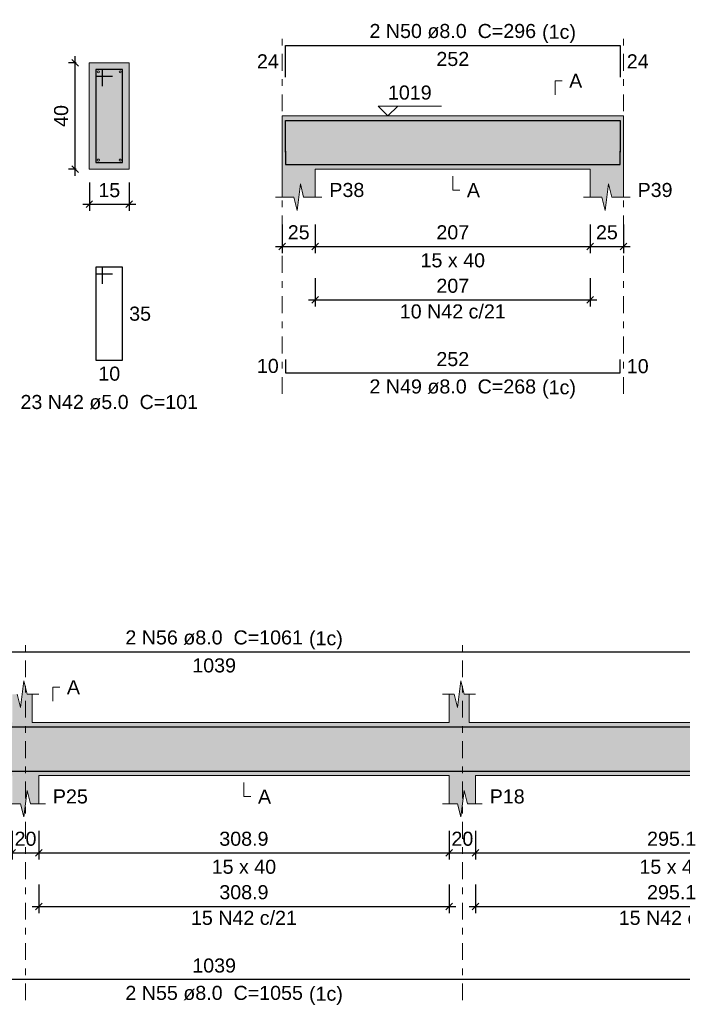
# Model space of a CAD drawing. Header units: millimetres. Extents: x 0 to 84.1, y 0 to 59.4.
# Tile 10 of 16: x 32.1 to 42.1, y 31.1 to 45.9. Entities that reach past the tile are written whole.
import ezdxf

# ---------------------------------------------------------------- set-up
doc = ezdxf.new("R2010")
doc.units = ezdxf.units.MM
doc.header["$MEASUREMENT"] = 0
doc.linetypes.add('DASHDOT', pattern=[2.54, 1.27, -0.635, 0, -0.635])
doc.linetypes.add('NULL', pattern=[0])
doc.layers.get('0').update_dxf_attribs({"lineweight": 18})
for name, color, linetype, lineweight in [('Descrição da armadura', 7, 'Continuous', 0), ('DT-Barras na forma', 2, 'Continuous', 30), ('DT-Barras no corte', 5, 'Continuous', 5), ('DT-Barras rebatidas', 2, 'Continuous', 30), ('DT-Cotas', 9, 'Continuous', 5), ('DT-Forma', 5, 'Continuous', 5), ('DT-Hachura forma vigas', 254, 'Continuous', 5), ('DT-Hachura seção vigas', 254, 'Continuous', 5), ('DT-Pontilhado', 9, 'DASHDOT', 5), ('DT-Textos', 7, 'Continuous', 5), ('Textos armaduras', 7, 'Continuous', 0)]:
    doc.layers.add(name, color=color, linetype=linetype, lineweight=lineweight)
doc.styles.add('Arial', font='txt')
doc.dimstyles.new('UM_25.000000', dxfattribs={"dimtxt": 0.18, "dimasz": 0.1, "dimexe": 0.1, "dimexo": 0.2, "dimgap": 0, "dimtad": 1, "dimtih": 1, "dimtoh": 1, "dimdec": 1, "dimlfac": 25, "dimzin": 0, "dimdsep": 46, "dimtxsty": 'Standard', "dimcen": 0.09, "dimdle": 0.1, "dimadec": 1, "dimazin": 2, "dimtfac": 1, "dimtdec": 4, "dimtofl": 0, "dimtmove": 0, "dimatfit": 3, "dimfxl": 1, "dimtolj": 1, "dimarcsym": 0})
doc.dimstyles.new('UM_50.000000', dxfattribs={"dimtxt": 0.18, "dimasz": 0.1, "dimexe": 0.1, "dimexo": 0.2, "dimgap": 0, "dimtad": 1, "dimtih": 1, "dimtoh": 1, "dimdec": 1, "dimlfac": 50, "dimzin": 0, "dimdsep": 46, "dimtxsty": 'Standard', "dimcen": 0.09, "dimdle": 0.1, "dimadec": 1, "dimazin": 2, "dimtfac": 1, "dimtdec": 4, "dimtofl": 0, "dimtmove": 0, "dimatfit": 3, "dimfxl": 1, "dimtolj": 1, "dimarcsym": 0})

# ---------------------------------------------------------------- blocks, each defined once
blk = doc.blocks.new('_Oblique')
at = {"color": 0, "linetype": 'ByBlock', "lineweight": -2}
blk.add_line((-0.5, -0.5), (0.5, 0.5), dxfattribs=at)
blk = doc.blocks.new('*D39')
at = {"layer": 'Defpoints', "color": 0}
for p in [(32.941, 45.236), (33.153, 45.236), (33.153, 43.636)]:
    blk.add_point(p, dxfattribs=at)
at = {"layer": 'DT-Cotas', "color": 0, "lineweight": -2}
for p, q in [((32.953, 45.236), (32.841, 45.236)), ((32.941, 43.536), (32.941, 45.336)), ((32.953, 43.636), (32.841, 43.636))]:
    blk.add_line(p, q, dxfattribs=at)
at = {"layer": 'DT-Cotas', "color": 0, "lineweight": -2, "xscale": 0.1, "yscale": 0.1, "zscale": 0.1}
for p, rotation in [((32.941, 45.236), 90), ((32.941, 43.636), 270)]:
    blk.add_blockref('_Oblique', p, dxfattribs=dict(at, rotation=rotation))
at = {"layer": 'DT-Cotas', "color": 7, "insert": (32.729, 44.436), "char_height": 0.2118, "attachment_point": 5, "rotation": 90, "style": 'Arial'}
blk.add_mtext('\\A1;40', dxfattribs=at)
blk = doc.blocks.new('*D40')
at = {"layer": 'Defpoints', "color": 0}
for p in [(33.153, 43.636), (33.753, 43.636), (33.753, 43.106)]:
    blk.add_point(p, dxfattribs=at)
at = {"layer": 'DT-Cotas', "color": 0, "lineweight": -2}
for p, q in [((33.153, 43.436), (33.153, 43.006)), ((33.753, 43.436), (33.753, 43.006)), ((33.053, 43.106), (33.853, 43.106))]:
    blk.add_line(p, q, dxfattribs=at)
at = {"layer": 'DT-Cotas', "color": 0, "lineweight": -2, "xscale": 0.1, "yscale": 0.1, "zscale": 0.1, "rotation": 180}
blk.add_blockref('_Oblique', (33.153, 43.106), dxfattribs=at)
at = {"layer": 'DT-Cotas', "color": 0, "lineweight": -2, "xscale": 0.1, "yscale": 0.1, "zscale": 0.1}
blk.add_blockref('_Oblique', (33.753, 43.106), dxfattribs=at)
at = {"layer": 'DT-Cotas', "color": 7, "insert": (33.453, 43.318), "char_height": 0.2118, "attachment_point": 5, "rotation": 0.0057, "style": 'Arial'}
blk.add_mtext('\\A1;15', dxfattribs=at)
blk = doc.blocks.new('*D42')
at = {"layer": 'Defpoints', "color": 0}
for p in [(36.055, 43), (36.555, 43), (36.555, 42.471)]:
    blk.add_point(p, dxfattribs=at)
at = {"layer": 'DT-Cotas', "color": 0, "lineweight": -2}
for p, q in [((36.055, 42.8), (36.055, 42.371)), ((36.555, 42.8), (36.555, 42.371)), ((35.955, 42.471), (36.655, 42.471))]:
    blk.add_line(p, q, dxfattribs=at)
at = {"layer": 'DT-Cotas', "color": 0, "lineweight": -2, "xscale": 0.1, "yscale": 0.1, "zscale": 0.1, "rotation": 180}
blk.add_blockref('_Oblique', (36.055, 42.471), dxfattribs=at)
at = {"layer": 'DT-Cotas', "color": 0, "lineweight": -2, "xscale": 0.1, "yscale": 0.1, "zscale": 0.1}
blk.add_blockref('_Oblique', (36.555, 42.471), dxfattribs=at)
at = {"layer": 'DT-Cotas', "color": 7, "insert": (36.305, 42.683), "char_height": 0.2118, "attachment_point": 5, "rotation": 0.0057, "style": 'Arial'}
blk.add_mtext('\\A1;25', dxfattribs=at)
blk = doc.blocks.new('*D43')
at = {"layer": 'Defpoints', "color": 0}
for p in [(36.555, 43), (40.695, 43), (40.695, 42.471)]:
    blk.add_point(p, dxfattribs=at)
at = {"layer": 'DT-Cotas', "color": 0, "lineweight": -2}
for p, q in [((36.555, 42.8), (36.555, 42.371)), ((40.695, 42.8), (40.695, 42.371)), ((36.455, 42.471), (40.795, 42.471))]:
    blk.add_line(p, q, dxfattribs=at)
at = {"layer": 'DT-Cotas', "color": 0, "lineweight": -2, "xscale": 0.1, "yscale": 0.1, "zscale": 0.1, "rotation": 180}
blk.add_blockref('_Oblique', (36.555, 42.471), dxfattribs=at)
at = {"layer": 'DT-Cotas', "color": 0, "lineweight": -2, "xscale": 0.1, "yscale": 0.1, "zscale": 0.1}
blk.add_blockref('_Oblique', (40.695, 42.471), dxfattribs=at)
at = {"layer": 'DT-Cotas', "color": 7, "insert": (38.625, 42.683), "char_height": 0.2118, "attachment_point": 5, "rotation": 0.0057, "style": 'Arial'}
blk.add_mtext('\\A1;207', dxfattribs=at)
blk = doc.blocks.new('*D44')
at = {"layer": 'Defpoints', "color": 0}
for p in [(40.695, 43), (41.195, 43), (41.195, 42.471)]:
    blk.add_point(p, dxfattribs=at)
at = {"layer": 'DT-Cotas', "color": 0, "lineweight": -2}
for p, q in [((40.695, 42.8), (40.695, 42.371)), ((41.195, 42.8), (41.195, 42.371)), ((40.595, 42.471), (41.295, 42.471))]:
    blk.add_line(p, q, dxfattribs=at)
at = {"layer": 'DT-Cotas', "color": 0, "lineweight": -2, "xscale": 0.1, "yscale": 0.1, "zscale": 0.1, "rotation": 180}
blk.add_blockref('_Oblique', (40.695, 42.471), dxfattribs=at)
at = {"layer": 'DT-Cotas', "color": 0, "lineweight": -2, "xscale": 0.1, "yscale": 0.1, "zscale": 0.1}
blk.add_blockref('_Oblique', (41.195, 42.471), dxfattribs=at)
at = {"layer": 'DT-Cotas', "color": 7, "insert": (40.945, 42.683), "char_height": 0.2118, "attachment_point": 5, "rotation": 0.0057, "style": 'Arial'}
blk.add_mtext('\\A1;25', dxfattribs=at)
blk = doc.blocks.new('*D47')
at = {"layer": 'Defpoints', "color": 0}
for p in [(36.555, 42.196), (40.695, 42.196), (40.695, 41.666)]:
    blk.add_point(p, dxfattribs=at)
at = {"layer": 'DT-Cotas', "color": 0, "lineweight": -2}
for p, q in [((36.555, 41.996), (36.555, 41.566)), ((40.695, 41.996), (40.695, 41.566)), ((36.455, 41.666), (40.795, 41.666))]:
    blk.add_line(p, q, dxfattribs=at)
at = {"layer": 'DT-Cotas', "color": 0, "lineweight": -2, "xscale": 0.1, "yscale": 0.1, "zscale": 0.1, "rotation": 180}
blk.add_blockref('_Oblique', (36.555, 41.666), dxfattribs=at)
at = {"layer": 'DT-Cotas', "color": 0, "lineweight": -2, "xscale": 0.1, "yscale": 0.1, "zscale": 0.1}
blk.add_blockref('_Oblique', (40.695, 41.666), dxfattribs=at)
at = {"layer": 'DT-Cotas', "color": 7, "insert": (38.625, 41.878), "char_height": 0.2118, "attachment_point": 5, "rotation": 0.0057, "style": 'Arial'}
blk.add_mtext('\\A1;207', dxfattribs=at)
blk = doc.blocks.new('*D71')
at = {"layer": 'Defpoints', "color": 0}
for p in [(31.992, 33.87), (32.392, 33.87), (32.392, 33.34)]:
    blk.add_point(p, dxfattribs=at)
at = {"layer": 'DT-Cotas', "color": 0, "lineweight": -2}
for p, q in [((31.992, 33.67), (31.992, 33.24)), ((32.392, 33.67), (32.392, 33.24)), ((31.892, 33.34), (32.492, 33.34))]:
    blk.add_line(p, q, dxfattribs=at)
at = {"layer": 'DT-Cotas', "color": 0, "lineweight": -2, "xscale": 0.1, "yscale": 0.1, "zscale": 0.1, "rotation": 180}
blk.add_blockref('_Oblique', (31.992, 33.34), dxfattribs=at)
at = {"layer": 'DT-Cotas', "color": 0, "lineweight": -2, "xscale": 0.1, "yscale": 0.1, "zscale": 0.1}
blk.add_blockref('_Oblique', (32.392, 33.34), dxfattribs=at)
at = {"layer": 'DT-Cotas', "color": 7, "insert": (32.192, 33.552), "char_height": 0.2118, "attachment_point": 5, "rotation": 0.0057, "style": 'Arial'}
blk.add_mtext('\\A1;20', dxfattribs=at)
blk = doc.blocks.new('*D72')
at = {"layer": 'Defpoints', "color": 0}
for p in [(32.392, 33.87), (38.569, 33.87), (38.569, 33.34)]:
    blk.add_point(p, dxfattribs=at)
at = {"layer": 'DT-Cotas', "color": 0, "lineweight": -2}
for p, q in [((32.392, 33.67), (32.392, 33.24)), ((38.569, 33.67), (38.569, 33.24)), ((32.292, 33.34), (38.669, 33.34))]:
    blk.add_line(p, q, dxfattribs=at)
at = {"layer": 'DT-Cotas', "color": 0, "lineweight": -2, "xscale": 0.1, "yscale": 0.1, "zscale": 0.1, "rotation": 180}
blk.add_blockref('_Oblique', (32.392, 33.34), dxfattribs=at)
at = {"layer": 'DT-Cotas', "color": 0, "lineweight": -2, "xscale": 0.1, "yscale": 0.1, "zscale": 0.1}
blk.add_blockref('_Oblique', (38.569, 33.34), dxfattribs=at)
at = {"layer": 'DT-Cotas', "color": 7, "insert": (35.48, 33.552), "char_height": 0.2118, "attachment_point": 5, "rotation": 0.0057, "style": 'Arial'}
blk.add_mtext('\\A1;308.9', dxfattribs=at)
blk = doc.blocks.new('*D73')
at = {"layer": 'Defpoints', "color": 0}
for p in [(38.569, 33.87), (38.969, 33.87), (38.969, 33.34)]:
    blk.add_point(p, dxfattribs=at)
at = {"layer": 'DT-Cotas', "color": 0, "lineweight": -2}
for p, q in [((38.569, 33.67), (38.569, 33.24)), ((38.969, 33.67), (38.969, 33.24)), ((38.469, 33.34), (39.069, 33.34))]:
    blk.add_line(p, q, dxfattribs=at)
at = {"layer": 'DT-Cotas', "color": 0, "lineweight": -2, "xscale": 0.1, "yscale": 0.1, "zscale": 0.1, "rotation": 180}
blk.add_blockref('_Oblique', (38.569, 33.34), dxfattribs=at)
at = {"layer": 'DT-Cotas', "color": 0, "lineweight": -2, "xscale": 0.1, "yscale": 0.1, "zscale": 0.1}
blk.add_blockref('_Oblique', (38.969, 33.34), dxfattribs=at)
at = {"layer": 'DT-Cotas', "color": 7, "insert": (38.769, 33.552), "char_height": 0.2118, "attachment_point": 5, "rotation": 0.0057, "style": 'Arial'}
blk.add_mtext('\\A1;20', dxfattribs=at)
blk = doc.blocks.new('*D74')
at = {"layer": 'Defpoints', "color": 0}
for p in [(38.969, 33.87), (44.872, 33.87), (44.872, 33.34)]:
    blk.add_point(p, dxfattribs=at)
at = {"layer": 'DT-Cotas', "color": 0, "lineweight": -2}
for p, q in [((38.969, 33.67), (38.969, 33.24)), ((44.872, 33.67), (44.872, 33.24)), ((38.869, 33.34), (44.972, 33.34))]:
    blk.add_line(p, q, dxfattribs=at)
at = {"layer": 'DT-Cotas', "color": 0, "lineweight": -2, "xscale": 0.1, "yscale": 0.1, "zscale": 0.1, "rotation": 180}
blk.add_blockref('_Oblique', (38.969, 33.34), dxfattribs=at)
at = {"layer": 'DT-Cotas', "color": 0, "lineweight": -2, "xscale": 0.1, "yscale": 0.1, "zscale": 0.1}
blk.add_blockref('_Oblique', (44.872, 33.34), dxfattribs=at)
at = {"layer": 'DT-Cotas', "color": 7, "insert": (41.92, 33.552), "char_height": 0.2118, "attachment_point": 5, "rotation": 0.0057, "style": 'Arial'}
blk.add_mtext('\\A1;295.1', dxfattribs=at)
blk = doc.blocks.new('*D79')
at = {"layer": 'Defpoints', "color": 0}
for p in [(32.392, 33.065), (38.569, 33.065), (38.569, 32.535)]:
    blk.add_point(p, dxfattribs=at)
at = {"layer": 'DT-Cotas', "color": 0, "lineweight": -2}
for p, q in [((32.392, 32.865), (32.392, 32.435)), ((38.569, 32.865), (38.569, 32.435)), ((32.292, 32.535), (38.669, 32.535))]:
    blk.add_line(p, q, dxfattribs=at)
at = {"layer": 'DT-Cotas', "color": 0, "lineweight": -2, "xscale": 0.1, "yscale": 0.1, "zscale": 0.1, "rotation": 180}
blk.add_blockref('_Oblique', (32.392, 32.535), dxfattribs=at)
at = {"layer": 'DT-Cotas', "color": 0, "lineweight": -2, "xscale": 0.1, "yscale": 0.1, "zscale": 0.1}
blk.add_blockref('_Oblique', (38.569, 32.535), dxfattribs=at)
at = {"layer": 'DT-Cotas', "color": 7, "insert": (35.48, 32.747), "char_height": 0.2118, "attachment_point": 5, "rotation": 0.0057, "style": 'Arial'}
blk.add_mtext('\\A1;308.9', dxfattribs=at)
blk = doc.blocks.new('*D80')
at = {"layer": 'Defpoints', "color": 0}
for p in [(38.969, 33.065), (44.872, 33.065), (44.872, 32.535)]:
    blk.add_point(p, dxfattribs=at)
at = {"layer": 'DT-Cotas', "color": 0, "lineweight": -2}
for p, q in [((38.969, 32.865), (38.969, 32.435)), ((44.872, 32.865), (44.872, 32.435)), ((38.869, 32.535), (44.972, 32.535))]:
    blk.add_line(p, q, dxfattribs=at)
at = {"layer": 'DT-Cotas', "color": 0, "lineweight": -2, "xscale": 0.1, "yscale": 0.1, "zscale": 0.1, "rotation": 180}
blk.add_blockref('_Oblique', (38.969, 32.535), dxfattribs=at)
at = {"layer": 'DT-Cotas', "color": 0, "lineweight": -2, "xscale": 0.1, "yscale": 0.1, "zscale": 0.1}
blk.add_blockref('_Oblique', (44.872, 32.535), dxfattribs=at)
at = {"layer": 'DT-Cotas', "color": 7, "insert": (41.92, 32.747), "char_height": 0.2118, "attachment_point": 5, "rotation": 0.0057, "style": 'Arial'}
blk.add_mtext('\\A1;295.1', dxfattribs=at)

msp = doc.modelspace()

# ---------------------------------------------------------------- hatches: boundary and pattern name
at = {"layer": 'DT-Hachura forma vigas', "linetype": 'Continuous'}
for points in [[(41.1947, 43.2122), (41.1947, 43.6358), (41.1947, 44.4358), (40.6947, 44.4358), (36.5547, 44.4358), (36.0547, 44.4358), (36.0547, 43.6358), (36.0547, 43.2122), (36.2297, 43.2122), (36.2797, 43.0122), (36.3297, 43.4122), (36.3797, 43.2122), (36.5547, 43.2122), (36.5547, 43.6358), (40.6947, 43.6358), (40.6947, 43.2122), (40.8697, 43.2122), (40.9197, 43.0122), (40.9697, 43.4122), (41.0197, 43.2122), (41.1947, 43.2122)], [(45.4719, 34.0814), (45.4719, 34.505), (45.4719, 35.305), (45.4719, 35.7286), (45.2469, 35.7286), (45.1969, 35.9286), (45.1469, 35.5286), (45.0969, 35.7286), (44.8719, 35.7286), (44.8719, 35.305), (38.8691, 35.305), (38.8691, 35.7286), (38.7941, 35.7286), (38.7441, 35.9286), (38.6941, 35.5286), (38.6441, 35.7286), (38.5691, 35.7286), (38.5691, 35.305), (32.2919, 35.305), (32.2919, 35.7286), (32.2169, 35.7286), (32.1669, 35.9286), (32.1169, 35.5286), (32.0669, 35.7286), (31.9919, 35.7286), (31.9919, 35.305), (24.8919, 35.305), (24.8919, 35.7286), (24.8169, 35.7286), (24.7669, 35.9286), (24.7169, 35.5286), (24.6669, 35.7286), (24.5919, 35.7286), (24.5919, 35.305), (24.5919, 34.505), (24.5919, 34.0814), (24.7169, 34.0814), (24.7669, 33.8814), (24.8169, 34.2814), (24.8669, 34.0814), (24.9919, 34.0814), (24.9919, 34.505), (31.9919, 34.505), (31.9919, 34.0814), (32.1169, 34.0814), (32.1669, 33.8814), (32.2169, 34.2814), (32.2669, 34.0814), (32.3919, 34.0814), (32.3919, 34.505), (38.5691, 34.505), (38.5691, 34.0814), (38.6941, 34.0814), (38.7441, 33.8814), (38.7941, 34.2814), (38.8441, 34.0814), (38.9691, 34.0814), (38.9691, 34.505), (44.8719, 34.505), (44.8719, 34.0814), (45.0969, 34.0814), (45.1469, 33.8814), (45.1969, 34.2814), (45.2469, 34.0814), (45.4719, 34.0814)]]:
    msp.add_hatch(color=254, dxfattribs=at).paths.add_polyline_path(points)
at = {"layer": 'DT-Hachura seção vigas', "linetype": 'Continuous'}
msp.add_hatch(color=254, dxfattribs=at).paths.add_polyline_path([(33.1526, 43.6358), (33.1526, 43.6358), (33.7526, 43.6358), (33.7526, 45.2358), (33.1526, 45.2358), (33.1526, 43.6358)])

# ---------------------------------------------------------------- linework, layer by layer
at = {"layer": 'DT-Barras na forma'}
for p, q in [((33.3526, 45.1358), (33.2526, 45.1358)), ((33.2526, 45.1358), (33.2526, 43.7358)), ((33.6526, 45.1358), (33.2526, 45.1358)), ((33.2526, 45.1358), (33.2526, 45.0358)), ((33.3526, 44.8858), (33.3526, 45.1358)), ((33.6526, 43.7358), (33.6526, 45.1358)), ((33.2526, 45.0358), (33.5026, 45.0358)), ((33.2526, 43.7358), (33.6526, 43.7358))]:
    msp.add_line(p, q, dxfattribs=at)
for points in [[(36.1047, 43.89), (36.1047, 44.3678), (41.1447, 44.3678), (41.1447, 43.89)], [(36.1047, 43.9038), (36.1047, 43.7038), (41.1447, 43.7038), (41.1447, 43.9038)], [(24.6419, 34.7592), (24.6419, 35.237), (45.4219, 35.237)], [(24.6419, 34.773), (24.6419, 34.573), (45.4219, 34.573), (45.4219, 34.773)]]:
    msp.add_lwpolyline(points, dxfattribs=at)
at = {"layer": 'DT-Barras no corte'}
for centre in [(33.2886, 45.0998), (33.6166, 45.0998), (33.2886, 43.7718), (33.6166, 43.7718)]:
    msp.add_circle(centre, 0.016, dxfattribs=at)
at = {"layer": 'DT-Barras rebatidas'}
for points in [[(36.1047, 45.0196), (36.1047, 45.4974), (41.1447, 45.4974), (41.1447, 45.0196)], [(33.3526, 41.9091), (33.3526, 42.1591), (33.2526, 42.1591), (33.2526, 40.7591), (33.6526, 40.7591), (33.6526, 42.1591), (33.2526, 42.1591), (33.2526, 42.0591), (33.5026, 42.0591)], [(36.1047, 40.7691), (36.1047, 40.5691), (41.1447, 40.5691), (41.1447, 40.7691)], [(24.6419, 35.8888), (24.6419, 36.3666), (45.4219, 36.3666)], [(24.6419, 31.6384), (24.6419, 31.4384), (45.4219, 31.4384), (45.4219, 31.6384)]]:
    msp.add_lwpolyline(points, dxfattribs=at)
at = {"layer": 'DT-Forma'}
for p, q in [((33.7526, 45.2358), (33.1526, 45.2358)), ((33.1526, 45.2358), (33.1526, 43.6358)), ((33.7526, 43.6358), (33.7526, 45.2358)), ((36.0547, 44.4358), (36.5547, 44.4358)), ((36.5547, 44.4358), (40.6947, 44.4358)), ((40.6947, 44.4358), (41.1947, 44.4358)), ((33.1526, 43.6358), (33.7526, 43.6358)), ((36.0547, 43.6358), (36.0547, 43.2122)), ((36.5547, 43.2122), (36.5547, 43.6358)), ((36.5547, 43.6358), (40.6947, 43.6358)), ((40.6947, 43.6358), (40.6947, 43.2122)), ((41.1947, 43.2122), (41.1947, 43.6358)), ((36.2797, 43.0122), (36.3297, 43.4122)), ((36.3297, 43.4122), (36.3797, 43.2122)), ((40.9197, 43.0122), (40.9697, 43.4122)), ((40.9697, 43.4122), (41.0197, 43.2122)), ((35.9547, 43.2122), (36.2297, 43.2122)), ((36.2297, 43.2122), (36.2797, 43.0122)), ((36.3797, 43.2122), (36.6547, 43.2122)), ((40.5947, 43.2122), (40.8697, 43.2122)), ((40.8697, 43.2122), (40.9197, 43.0122)), ((41.0197, 43.2122), (41.2947, 43.2122)), ((32.1169, 35.5286), (32.1669, 35.9286)), ((32.1669, 35.9286), (32.2169, 35.7286)), ((38.6941, 35.5286), (38.7441, 35.9286)), ((38.7441, 35.9286), (38.7941, 35.7286)), ((32.0669, 35.7286), (32.1169, 35.5286)), ((32.2169, 35.7286), (32.3919, 35.7286)), ((32.2919, 35.7286), (32.2919, 35.305)), ((38.4691, 35.7286), (38.6441, 35.7286)), ((38.5691, 35.305), (38.5691, 35.7286)), ((38.6441, 35.7286), (38.6941, 35.5286)), ((38.7941, 35.7286), (38.9691, 35.7286)), ((38.8691, 35.7286), (38.8691, 35.305)), ((32.2919, 35.305), (38.5691, 35.305)), ((38.8691, 35.305), (44.8719, 35.305)), ((32.3919, 34.0814), (32.3919, 34.505)), ((32.3919, 34.505), (38.5691, 34.505)), ((38.5691, 34.505), (38.5691, 34.0814)), ((38.9691, 34.0814), (38.9691, 34.505)), ((38.9691, 34.505), (44.8719, 34.505)), ((32.1669, 33.8814), (32.2169, 34.2814)), ((32.2169, 34.2814), (32.2669, 34.0814)), ((38.7441, 33.8814), (38.7941, 34.2814)), ((38.7941, 34.2814), (38.8441, 34.0814)), ((31.8919, 34.0814), (32.1169, 34.0814)), ((32.1169, 34.0814), (32.1669, 33.8814)), ((32.2669, 34.0814), (32.4919, 34.0814)), ((38.4691, 34.0814), (38.6941, 34.0814)), ((38.6941, 34.0814), (38.7441, 33.8814)), ((38.8441, 34.0814), (39.0691, 34.0814))]:
    msp.add_line(p, q, dxfattribs=at)
at = {"layer": 'DT-Forma', "linetype": 'Continuous'}
for p, q in [((36.0547, 43.6358), (36.0547, 44.4358)), ((41.1947, 44.4358), (41.1947, 43.6358))]:
    msp.add_line(p, q, dxfattribs=at)
at = {"layer": 'DT-Pontilhado', "ltscale": 0.2}
for p, q in [((36.0547, 40.2514), (36.0547, 45.7092)), ((41.1947, 40.2514), (41.1947, 45.7092)), ((32.1919, 31.1207), (32.1919, 36.5784)), ((38.7691, 31.1207), (38.7691, 36.5784))]:
    msp.add_line(p, q, dxfattribs=at)
at = {"layer": 'DT-Textos'}
for points in [[(40.1652, 44.7535), (40.1652, 44.9653), (40.2711, 44.9653)], [(37.7967, 44.584), (37.6484, 44.4358), (37.5001, 44.584), (38.4532, 44.584)], [(38.6247, 43.5299), (38.6247, 43.3181), (38.7306, 43.3181)], [(32.6037, 35.6227), (32.6037, 35.8345), (32.7096, 35.8345)], [(35.4805, 34.3991), (35.4805, 34.1873), (35.5864, 34.1873)]]:
    msp.add_lwpolyline(points, dxfattribs=at)

# ---------------------------------------------------------------- texts
at = {"layer": 'Descrição da armadura', "linetype": 'NULL', "char_height": 0.2118, "attachment_point": 8, "line_spacing_factor": 0.9, "style": 'Arial'}
for s, insert, width in [('2 N50 ø8.0  C=296', (38.6248, 45.6037), 4.916973), ('10 N42 c/21', (38.6247, 41.3843), 3.127695), ('2 N49 ø8.0  C=268', (38.6248, 40.2517), 4.916973), ('23 N42 ø5.0  C=101', (33.4526, 40.0177), 5.239541), ('2 N56 ø8.0  C=1061', (35.032, 36.4729), 5.239541), ('15 N42 c/21', (35.4805, 32.2536), 3.127695), ('15 N42 c/21', (41.9205, 32.2536), 3.127695), ('2 N55 ø8.0  C=1055', (35.032, 31.1209), 5.239541)]:
    msp.add_mtext(s, dxfattribs=dict(at, insert=insert, width=width))
at = {"layer": 'DT-Textos', "linetype": 'NULL', "char_height": 0.2118, "line_spacing_factor": 0.798, "style": 'Arial'}
for s, insert, width, attachment_point in [('(1c)', (39.9698, 45.5338), 0.998857, 7), ('A', (40.3768, 44.8597), 0.386855, 7), ('1019', (37.6488, 44.6797), 1.290273, 7), ('P38', (36.7668, 43.2127), 1.031992, 7), ('A', (38.8368, 43.2127), 0.386855, 7), ('P39', (41.4068, 43.2127), 1.031992, 7), ('15 x 40', (38.6248, 42.1537), 1.902559, 8), ('(1c)', (39.9698, 40.1818), 0.998857, 7), ('(1c)', (36.46, 36.403), 0.998857, 7), ('A', (32.815, 35.7289), 0.386855, 7), ('P25', (32.604, 34.0819), 1.031992, 7), ('A', (35.692, 34.0819), 0.386855, 7), ('P18', (39.181, 34.0819), 1.031992, 7), ('15 x 40', (35.48, 33.0229), 1.902559, 8), ('15 x 40', (41.92, 33.0229), 1.902559, 8), ('(1c)', (36.46, 31.051), 0.998857, 7)]:
    msp.add_mtext(s, dxfattribs=dict(at, insert=insert, width=width, attachment_point=attachment_point))
at = {"layer": 'Textos armaduras', "linetype": 'NULL', "char_height": 0.2118, "line_spacing_factor": 0.9, "style": 'Arial'}
for s, insert, width, attachment_point in [('24', (36.0047, 45.1526), 1.045137, 9), ('252', (38.6247, 45.4001), 1.367705, 2), ('24', (41.2447, 45.3644), 1.045137, 1), ('35', (33.7526, 41.565), 1.045137, 1), ('252', (38.6247, 40.6664), 1.367705, 8), ('10', (36.0047, 40.5632), 1.045137, 9), ('10', (41.2447, 40.775), 1.045137, 1), ('10', (33.4526, 40.6618), 1.045137, 2), ('1039', (35.0319, 36.2693), 1.690273, 2), ('1039', (35.0319, 31.5357), 1.690273, 8)]:
    msp.add_mtext(s, dxfattribs=dict(at, insert=insert, width=width, attachment_point=attachment_point))

# ---------------------------------------------------------------- dimensions: what is measured, and where the dimension line sits
at = {"layer": 'DT-Cotas'}
dim = msp.add_linear_dim(base=(32.9408, 45.2358), p1=(33.1526, 43.6358), p2=(33.1526, 45.2358), angle=90, dimstyle='UM_25.000000', override={"dimtxt": 0.2118, "dimasz": 0.1, "dimexe": 0.1, "dimexo": 0.2, "dimtad": 1, "dimtih": 0, "dimtoh": 0, "dimdec": 1, "dimlfac": 25, "dimzin": 8, "dimtxsty": 'Arial', "dimblk": 'Oblique', "dimblk1": 'Oblique', "dimblk2": 'Oblique', "dimsah": 1, "dimdle": 0.1, "dimse1": 0, "dimse2": 0, "dimclrt": 7, "dimadec": 1, "dimazin": 3, "dimtmove": 2, "dimldrblk": 'Oblique'}, dxfattribs=at)
dim.commit()
dim.dimension.update_dxf_attribs({"geometry": '*D39', "text_midpoint": (32.729, 44.4358), "dimtype": 160, "text_rotation": 90})
for base, p1, p2, dimstyle, override, picture, middle in [((33.7526, 43.1063), (33.1526, 43.6358), (33.7526, 43.6358), 'UM_25.000000', {"dimtxt": 0.2118, "dimasz": 0.1, "dimexe": 0.1, "dimexo": 0.2, "dimtad": 1, "dimtih": 0, "dimtoh": 0, "dimdec": 1, "dimlfac": 25, "dimzin": 8, "dimtxsty": 'Arial', "dimblk": 'Oblique', "dimblk1": 'Oblique', "dimblk2": 'Oblique', "dimsah": 1, "dimdle": 0.1, "dimse1": 0, "dimse2": 0, "dimclrt": 7, "dimadec": 1, "dimazin": 3, "dimtmove": 2, "dimldrblk": 'Oblique'}, '*D40', (33.4526, 43.3181)), ((36.5547, 42.4709), (36.0547, 43.0004), (36.5547, 43.0004), 'UM_50.000000', {"dimtxt": 0.2118, "dimasz": 0.1, "dimexe": 0.1, "dimexo": 0.2, "dimtad": 1, "dimtih": 0, "dimtoh": 0, "dimdec": 1, "dimlfac": 50, "dimzin": 8, "dimtxsty": 'Arial', "dimblk": 'Oblique', "dimblk1": 'Oblique', "dimblk2": 'Oblique', "dimsah": 1, "dimdle": 0.1, "dimse1": 0, "dimse2": 0, "dimclrt": 7, "dimadec": 1, "dimazin": 3, "dimtmove": 2, "dimldrblk": 'Oblique'}, '*D42', (36.3047, 42.6827)), ((40.6947, 42.4709), (36.5547, 43.0004), (40.6947, 43.0004), 'UM_50.000000', {"dimtxt": 0.2118, "dimasz": 0.1, "dimexe": 0.1, "dimexo": 0.2, "dimtad": 1, "dimtih": 0, "dimtoh": 0, "dimdec": 1, "dimlfac": 50, "dimzin": 8, "dimtxsty": 'Arial', "dimblk": 'Oblique', "dimblk1": 'Oblique', "dimblk2": 'Oblique', "dimsah": 1, "dimdle": 0.1, "dimse1": 0, "dimse2": 0, "dimclrt": 7, "dimadec": 1, "dimazin": 3, "dimtmove": 2, "dimldrblk": 'Oblique'}, '*D43', (38.6247, 42.6827)), ((41.1947, 42.4709), (40.6947, 43.0004), (41.1947, 43.0004), 'UM_50.000000', {"dimtxt": 0.2118, "dimasz": 0.1, "dimexe": 0.1, "dimexo": 0.2, "dimtad": 1, "dimtih": 0, "dimtoh": 0, "dimdec": 1, "dimlfac": 50, "dimzin": 8, "dimtxsty": 'Arial', "dimblk": 'Oblique', "dimblk1": 'Oblique', "dimblk2": 'Oblique', "dimsah": 1, "dimdle": 0.1, "dimse1": 0, "dimse2": 0, "dimclrt": 7, "dimadec": 1, "dimazin": 3, "dimtmove": 2, "dimldrblk": 'Oblique'}, '*D44', (40.9447, 42.6827)), ((40.6947, 41.666), (36.5547, 42.1955), (40.6947, 42.1955), 'UM_50.000000', {"dimtxt": 0.2118, "dimasz": 0.1, "dimexe": 0.1, "dimexo": 0.2, "dimtad": 1, "dimtih": 0, "dimtoh": 0, "dimdec": 1, "dimlfac": 50, "dimzin": 8, "dimtxsty": 'Arial', "dimblk": 'Oblique', "dimblk1": 'Oblique', "dimblk2": 'Oblique', "dimsah": 1, "dimdle": 0.1, "dimse1": 0, "dimse2": 0, "dimclrt": 7, "dimadec": 1, "dimazin": 3, "dimtmove": 2, "dimldrblk": 'Oblique'}, '*D47', (38.6247, 41.8778)), ((32.3919, 33.3401), (31.9919, 33.8696), (32.3919, 33.8696), 'UM_50.000000', {"dimtxt": 0.2118, "dimasz": 0.1, "dimexe": 0.1, "dimexo": 0.2, "dimtad": 1, "dimtih": 0, "dimtoh": 0, "dimdec": 1, "dimlfac": 50, "dimzin": 8, "dimtxsty": 'Arial', "dimblk": 'Oblique', "dimblk1": 'Oblique', "dimblk2": 'Oblique', "dimsah": 1, "dimdle": 0.1, "dimse1": 0, "dimse2": 0, "dimclrt": 7, "dimadec": 1, "dimazin": 3, "dimtmove": 2, "dimldrblk": 'Oblique'}, '*D71', (32.1919, 33.5519)), ((38.5691, 33.3401), (32.3919, 33.8696), (38.5691, 33.8696), 'UM_50.000000', {"dimtxt": 0.2118, "dimasz": 0.1, "dimexe": 0.1, "dimexo": 0.2, "dimtad": 1, "dimtih": 0, "dimtoh": 0, "dimdec": 1, "dimlfac": 50, "dimzin": 8, "dimtxsty": 'Arial', "dimblk": 'Oblique', "dimblk1": 'Oblique', "dimblk2": 'Oblique', "dimsah": 1, "dimdle": 0.1, "dimse1": 0, "dimse2": 0, "dimclrt": 7, "dimadec": 1, "dimazin": 3, "dimtmove": 2, "dimldrblk": 'Oblique'}, '*D72', (35.4805, 33.5519)), ((38.9691, 33.3401), (38.5691, 33.8696), (38.9691, 33.8696), 'UM_50.000000', {"dimtxt": 0.2118, "dimasz": 0.1, "dimexe": 0.1, "dimexo": 0.2, "dimtad": 1, "dimtih": 0, "dimtoh": 0, "dimdec": 1, "dimlfac": 50, "dimzin": 8, "dimtxsty": 'Arial', "dimblk": 'Oblique', "dimblk1": 'Oblique', "dimblk2": 'Oblique', "dimsah": 1, "dimdle": 0.1, "dimse1": 0, "dimse2": 0, "dimclrt": 7, "dimadec": 1, "dimazin": 3, "dimtmove": 2, "dimldrblk": 'Oblique'}, '*D73', (38.7691, 33.5519)), ((44.8719, 33.3401), (38.9691, 33.8696), (44.8719, 33.8696), 'UM_50.000000', {"dimtxt": 0.2118, "dimasz": 0.1, "dimexe": 0.1, "dimexo": 0.2, "dimtad": 1, "dimtih": 0, "dimtoh": 0, "dimdec": 1, "dimlfac": 50, "dimzin": 8, "dimtxsty": 'Arial', "dimblk": 'Oblique', "dimblk1": 'Oblique', "dimblk2": 'Oblique', "dimsah": 1, "dimdle": 0.1, "dimse1": 0, "dimse2": 0, "dimclrt": 7, "dimadec": 1, "dimazin": 3, "dimtmove": 2, "dimldrblk": 'Oblique'}, '*D74', (41.9205, 33.5519)), ((38.5691, 32.5353), (32.3919, 33.0648), (38.5691, 33.0648), 'UM_50.000000', {"dimtxt": 0.2118, "dimasz": 0.1, "dimexe": 0.1, "dimexo": 0.2, "dimtad": 1, "dimtih": 0, "dimtoh": 0, "dimdec": 1, "dimlfac": 50, "dimzin": 8, "dimtxsty": 'Arial', "dimblk": 'Oblique', "dimblk1": 'Oblique', "dimblk2": 'Oblique', "dimsah": 1, "dimdle": 0.1, "dimse1": 0, "dimse2": 0, "dimclrt": 7, "dimadec": 1, "dimazin": 3, "dimtmove": 2, "dimldrblk": 'Oblique'}, '*D79', (35.4805, 32.7471)), ((44.8719, 32.5353), (38.9691, 33.0648), (44.8719, 33.0648), 'UM_50.000000', {"dimtxt": 0.2118, "dimasz": 0.1, "dimexe": 0.1, "dimexo": 0.2, "dimtad": 1, "dimtih": 0, "dimtoh": 0, "dimdec": 1, "dimlfac": 50, "dimzin": 8, "dimtxsty": 'Arial', "dimblk": 'Oblique', "dimblk1": 'Oblique', "dimblk2": 'Oblique', "dimsah": 1, "dimdle": 0.1, "dimse1": 0, "dimse2": 0, "dimclrt": 7, "dimadec": 1, "dimazin": 3, "dimtmove": 2, "dimldrblk": 'Oblique'}, '*D80', (41.9205, 32.7471))]:
    dim = msp.add_linear_dim(base=base, p1=p1, p2=p2, dimstyle=dimstyle, override=override, dxfattribs=at)
    dim.commit()
    dim.dimension.update_dxf_attribs({"geometry": picture, "text_midpoint": middle, "dimtype": 160, "text_rotation": 0.00573})

doc.saveas('drawing.dxf')
